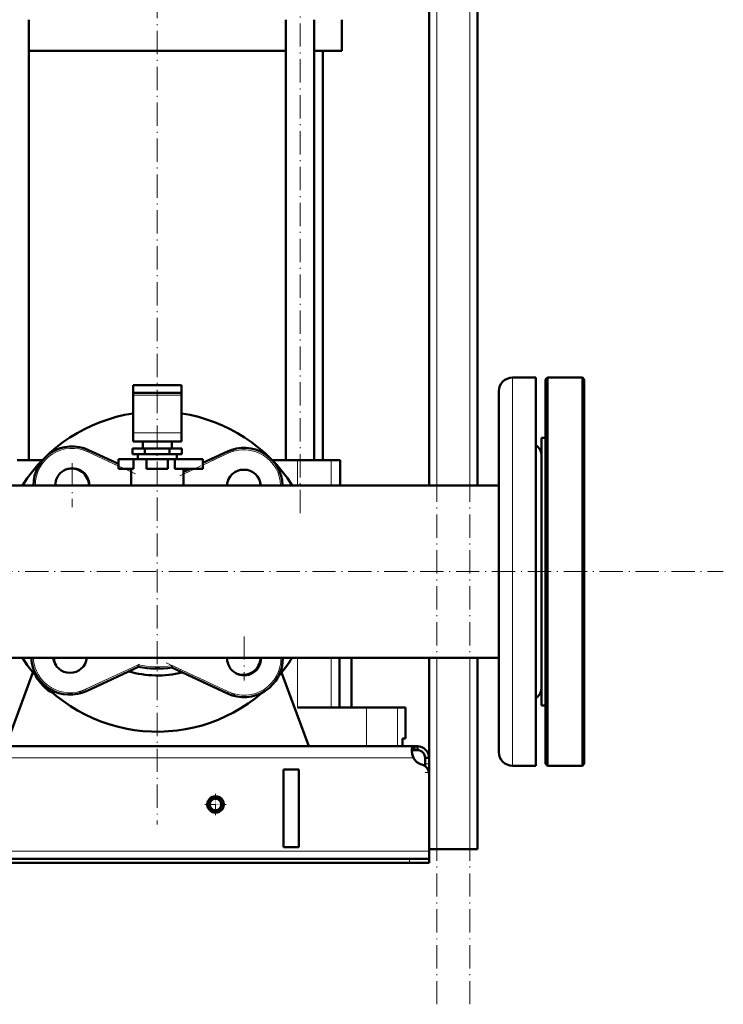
# Model space of a CAD drawing. Extents: x -1595 to 1972, y -1677 to 643.
# Tile 37 of 53: x 241 to 603, y -417 to 90. Entities that reach past the tile are written whole.
import ezdxf

# ---------------------------------------------------------------- set-up
doc = ezdxf.new("R2010")
doc.units = 0
doc.linetypes.add('DASHDOT', pattern=[18.5, 12, -3, 0.5, -3])

msp = doc.modelspace()

# ---------------------------------------------------------------- linework, layer by layer
at = {"color": 7, "linetype": 'DASHDOT', "lineweight": 18}
for p, q in [((455.57, -417.35), (455.57, 542.65)), ((472.57, -417.35), (472.57, 542.65)), ((385.1, -164.25), (385.1, 164.55)), ((311.57, 158.4), (311.57, -324.6)), ((300.33, -144), (273.18, -131.34)), ((350.8, -132.07), (322.73, -145.16)), ((267.76, -138.4), (267.76, -161.15)), ((279.13, -149.78), (256.38, -149.78)), ((-256.04, -194.35), (603.17, -194.35)), ((356.27, -227.69), (356.27, -250.44)), ((271.54, -256.44), (304.59, -241.02)), ((316.16, -241.32), (351.54, -257.82)), ((367.65, -239.06), (344.9, -239.06))]:
    msp.add_line(p, q, dxfattribs=at)
at = {"color": 7, "lineweight": 50}
for p, q in [((451.57, -149.9), (451.57, 462.65)), ((476.57, -149.9), (476.57, 292.65)), ((245.33, -136.85), (245.33, 90.15)), ((377.8, -136.85), (377.8, 90.15)), ((392.4, -136.85), (392.4, 90.15)), ((406.57, 74.15), (406.57, 90.15)), ((311.57, 74.15), (245.33, 74.15)), ((377.8, 74.15), (311.57, 74.15)), ((406.57, 74.15), (392.4, 74.15)), ((396.92, -136.85), (396.92, 74.15)), ((506.57, -94.35), (494.57, -94.35)), ((506.57, -94.35), (494.57, -94.35)), ((506.57, -94.35), (506.57, -146.41)), ((511.57, -95.35), (512.57, -94.35)), ((511.57, -194.35), (511.57, -95.35)), ((512.57, -194.35), (512.57, -94.35)), ((512.57, -94.35), (530.57, -94.35)), ((530.57, -194.35), (530.57, -94.35)), ((531.57, -95.35), (530.57, -94.35)), ((531.57, -194.35), (531.57, -95.35)), ((299.07, -98.25), (299.07, -102.25)), ((311.57, -98.25), (299.07, -98.25)), ((324.07, -98.25), (311.57, -98.25)), ((324.07, -98.25), (324.07, -102.25)), ((487.57, -101.35), (487.57, -149.77)), ((299.07, -103.42), (299.07, -102.25)), ((311.57, -102.25), (299.07, -102.25)), ((299.07, -122.86), (299.07, -103.42)), ((324.07, -102.25), (311.57, -102.25)), ((324.07, -103.42), (324.07, -102.25)), ((324.07, -122.86), (324.07, -103.42)), ((299.07, -122.86), (299.07, -127.25)), ((324.07, -122.86), (324.07, -127.25)), ((509.57, -125.35), (511.57, -125.35)), ((509.57, -133.8), (509.57, -125.35)), ((509.57, -125.35), (511.57, -125.35)), ((276.21, -131.65), (291.57, -138.81)), ((305.21, -130.85), (298.86, -130.85)), ((298.86, -133.85), (298.86, -130.85)), ((299.07, -127.25), (324.07, -127.25)), ((304.07, -130.85), (304.07, -127.25)), ((317.92, -130.85), (305.21, -130.85)), ((305.21, -133.85), (305.21, -130.85)), ((324.27, -130.85), (317.92, -130.85)), ((317.92, -133.85), (317.92, -130.85)), ((319.07, -127.25), (319.07, -130.85)), ((324.27, -133.85), (324.27, -130.85)), ((252.4, -136.85), (239.32, -136.85)), ((291.57, -136.35), (299.24, -136.35)), ((291.57, -141.35), (291.57, -136.35)), ((305.21, -133.85), (298.86, -133.85)), ((306.07, -136.35), (299.24, -136.35)), ((299.24, -141.35), (299.24, -136.35)), ((301.57, -133.85), (301.57, -136.35)), ((301.57, -136.35), (311.57, -136.35)), ((317.92, -133.85), (305.21, -133.85)), ((306.07, -136.35), (317.07, -136.35)), ((306.07, -141.35), (306.07, -136.35)), ((311.57, -136.35), (321.57, -136.35)), ((320.63, -136.35), (317.07, -136.35)), ((317.07, -141.35), (317.07, -136.35)), ((324.27, -133.85), (317.92, -133.85)), ((320.63, -141.35), (320.63, -136.35)), ((320.63, -136.35), (335.07, -136.35)), ((321.57, -133.85), (321.57, -136.35)), ((335.07, -138.3), (347.69, -132.42)), ((335.07, -141.35), (335.07, -136.35)), ((383.81, -136.85), (370.73, -136.85)), ((401.18, -136.85), (383.81, -136.85)), ((405.82, -136.85), (401.18, -136.85)), ((405.82, -136.85), (405.82, -149.9)), ((509.57, -263.35), (509.57, -133.8)), ((291.57, -141.35), (299.24, -141.35)), ((297.02, -141.35), (298.07, -141.84)), ((298.07, -141.35), (298.07, -149.9)), ((306.07, -141.35), (317.07, -141.35)), ((320.63, -141.35), (335.07, -141.35)), ((325.07, -149.9), (325.07, -141.35)), ((325.07, -142.97), (328.53, -141.35)), ((506.57, -146.41), (506.57, -294.35)), ((487.57, -149.9), (165.02, -149.9)), ((405.81, -149.9), (451.56, -149.9)), ((476.56, -149.9), (487.57, -149.9)), ((487.57, -149.77), (487.57, -287.35)), ((511.57, -293.35), (511.57, -194.35)), ((512.57, -294.35), (512.57, -194.35)), ((530.57, -294.35), (530.57, -194.35)), ((531.57, -293.35), (531.57, -194.35)), ((487.57, -238.8), (-184.43, -238.8)), ((301.86, -243.4), (275.06, -255.9)), ((301.86, -243.4), (301.73, -242.36)), ((319.08, -243.78), (319.23, -242.75)), ((405.46, -238.8), (405.46, -264.35)), ((411.57, -264.35), (411.57, -238.8)), ((451.57, -298.6), (451.57, -238.8)), ((476.57, -337.35), (476.57, -238.8)), ((233.57, -284.35), (247.5, -246.34)), ((347.82, -257.19), (319.08, -243.78)), ((375.63, -246.34), (389.57, -284.35)), ((509.57, -263.35), (511.57, -263.35)), ((383.81, -264.35), (419.32, -264.35)), ((411.57, -264.35), (414.79, -264.35)), ((419.32, -264.35), (435.36, -264.35)), ((435.36, -264.35), (439.42, -264.35)), ((439.42, -280.35), (439.42, -264.35)), ((437.85, -284.35), (437.85, -280.35)), ((439.42, -280.35), (437.85, -280.35)), ((437.85, -280.35), (437.85, -284.35)), ((444.03, -284.35), (-140.9, -284.35)), ((419.32, -284.35), (389.57, -284.35)), ((435.36, -284.35), (419.32, -284.35)), ((437.85, -284.35), (435.36, -284.35)), ((444.03, -284.35), (444.03, -286.35)), ((445.57, -284.35), (444.03, -284.35)), ((445.57, -286.35), (444.03, -286.35)), ((445.57, -284.35), (445.57, -286.35)), ((449.57, -290.35), (449.57, -293.34)), ((451.57, -290.35), (449.57, -290.35)), ((449.57, -293.34), (449.57, -294.6)), ((451.57, -290.35), (451.57, -293.34)), ((451.57, -293.34), (451.57, -297.87)), ((511.57, -293.35), (512.57, -294.35)), ((531.57, -293.35), (530.57, -294.35)), ((384.57, -296.35), (376.57, -296.35)), ((376.57, -296.35), (376.57, -336.35)), ((384.57, -296.35), (384.57, -336.35)), ((451.57, -297.87), (451.57, -337.35)), ((451.57, -298.6), (451.57, -338.35)), ((506.57, -294.35), (494.57, -294.35)), ((512.57, -294.35), (530.57, -294.35)), ((384.57, -336.35), (376.57, -336.35)), ((455.57, -337.35), (451.57, -337.35)), ((451.57, -338.35), (451.57, -342.35)), ((472.57, -337.35), (455.57, -337.35)), ((476.57, -337.35), (472.57, -337.35)), ((441.57, -342.35), (-138.43, -342.35)), ((-138.43, -344.35), (441.57, -344.35)), ((441.57, -342.35), (451.57, -342.35)), ((441.57, -344.35), (451.57, -344.35)), ((451.57, -342.35), (451.57, -344.35))]:
    msp.add_line(p, q, dxfattribs=at)
at = {"color": 7, "lineweight": 18}
for p, q in [((455.57, -149.9), (455.57, 462.65)), ((472.57, -149.9), (472.57, 462.65)), ((494.57, -94.35), (494.57, -146.41)), ((299.07, -103.42), (324.07, -103.42)), ((299.07, -122.86), (324.07, -122.86)), ((276.21, -131.65), (275.79, -132.56)), ((291.57, -139.91), (275.79, -132.56)), ((348.11, -133.32), (335.07, -139.41)), ((347.69, -132.42), (348.11, -133.32)), ((383.81, -136.85), (383.81, -149.9)), ((401.18, -136.85), (401.18, -149.9)), ((298.07, -142.94), (294.65, -141.35)), ((330.9, -141.35), (325.07, -144.07)), ((494.57, -146.41), (494.57, -294.35)), ((274.64, -254.99), (301.73, -242.36)), ((319.23, -242.75), (348.24, -256.28)), ((383.81, -238.8), (383.81, -264.35)), ((401.18, -238.8), (401.18, -264.35)), ((455.57, -337.35), (455.57, -238.8)), ((472.57, -337.35), (472.57, -238.8)), ((274.64, -254.99), (275.06, -255.9)), ((348.24, -256.28), (347.82, -257.19)), ((419.32, -264.35), (419.32, -284.35)), ((435.36, -264.35), (435.36, -284.35)), ((443.54, -290.35), (-140.41, -290.35)), ((451.57, -293.34), (449.57, -293.34)), ((451.57, -297.87), (451.51, -297.87)), ((451.57, -338.35), (-148.43, -338.35)), ((441.57, -342.35), (441.57, -344.35))]:
    msp.add_line(p, q, dxfattribs=at)
at = {"color": 7, "linetype": 'DASHDOT', "lineweight": 18, "ltscale": 0.060001}
msp.add_line((451.77, -297.87), (449.37, -297.87), dxfattribs=at)
at = {"color": 7, "linetype": 'DASHDOT', "lineweight": 18, "ltscale": 0.27625}
for p, q in [((341.57, -308.83), (341.57, -319.88)), ((347.09, -314.35), (336.04, -314.35))]:
    msp.add_line(p, q, dxfattribs=at)
at = {"color": 7, "linetype": 'DASHDOT', "lineweight": 18, "ltscale": 0.060015}
msp.add_line((441.57, -342.15), (441.57, -344.55), dxfattribs=at)
at = {"color": 7, "lineweight": 50}
for points in [[(444.03, -284.35), (443.78, -284.37), (443.55, -284.43), (443.28, -284.57), (443.07, -284.8), (442.9, -285.11), (442.81, -285.39), (442.74, -285.72), (442.69, -286.47)], [(442.69, -286.47), (442.74, -287.38), (442.91, -288.36), (443.17, -289.36), (443.54, -290.35)], [(444.03, -286.35), (443.72, -286.37), (443.46, -286.43), (443.16, -286.58), (442.93, -286.8), (442.78, -287.11), (442.73, -287.29)]]:
    msp.add_lwpolyline(points, dxfattribs=at)
for radius in [4.25, 4, 3]:
    msp.add_circle((341.57, -314.35), radius, dxfattribs=at)
for centre, radius, start, end in [((494.57, -101.35), 7, 90, 180), ((494.57, -101.35), 7, 90, 180), ((311.57, -194.35), 82.5, 98.7148, 147.399), ((311.57, -194.35), 82.5, 32.601, 81.2853), ((267.76, -149.78), 20, 65, 180.3637), ((356.14, -150.54), 20, 1.8385, 115), ((502.57, -134.85), 7, 0.4869, 55.1562), ((502.57, -134.85), 7, 0, 55.1501), ((267.76, -149.78), 8.75, 359.1686, 180.8314), ((267.37, -150.16), 9, 1.6277, 105.8164), ((356.14, -150.54), 8.75, 4.2053, 175.7947), ((311.57, -194.35), 53.5, 74.8027, 75.3842), ((355.76, -150.16), 9, 1.6277, 15.8154), ((311.57, -194.35), 82.5, 212.6013, 310.7565), ((266.61, -237.77), 20, 182.9558, 295), ((266.61, -237.77), 8.75, 186.7688, 353.2312), ((267.37, -238.55), 9, 181.63, 207.8137), ((311.57, -194.35), 50, 258.8069, 278.6429), ((356.27, -239.06), 8.75, 178.304, 180), ((356.27, -239.06), 8.75, 180, 1.696), ((356.27, -239.06), 20, 245, 0.7419), ((355.76, -238.55), 9, 247.269, 358.37), ((311.57, -194.35), 82.5, 319.2434, 327.3987), ((266.86, -239.06), 20, 207.2291, 242.7676), ((311.57, -194.35), 53.5, 253.9586, 283.9182), ((502.57, -253.85), 7, 304.8438, 359.4856), ((502.57, -253.85), 7, 304.8499, 360), ((453.53, -286.1), 10.86, 186.3219, 203.0666), ((445.57, -290.35), 6, 360, 90), ((445.57, -290.35), 4, 360, 90), ((494.57, -287.35), 7, 180, 270), ((449.69, -287.01), 7, 208.487, 254.9151), ((446.57, -298.6), 5, 360, 74.9151)]:
    msp.add_arc(centre, radius, start, end, dxfattribs=at)
at = {"color": 7, "lineweight": 18}
for centre, radius, start, end in [((267.76, -149.78), 19, 65, 180.3829), ((356.14, -150.54), 19, 1.9353, 115), ((266.61, -237.77), 19, 183.1115, 295), ((311.57, -194.35), 49, 258.4265, 278.9948), ((356.27, -239.06), 19, 245, 0.7809)]:
    msp.add_arc(centre, radius, start, end, dxfattribs=at)

doc.saveas('drawing.dxf')
